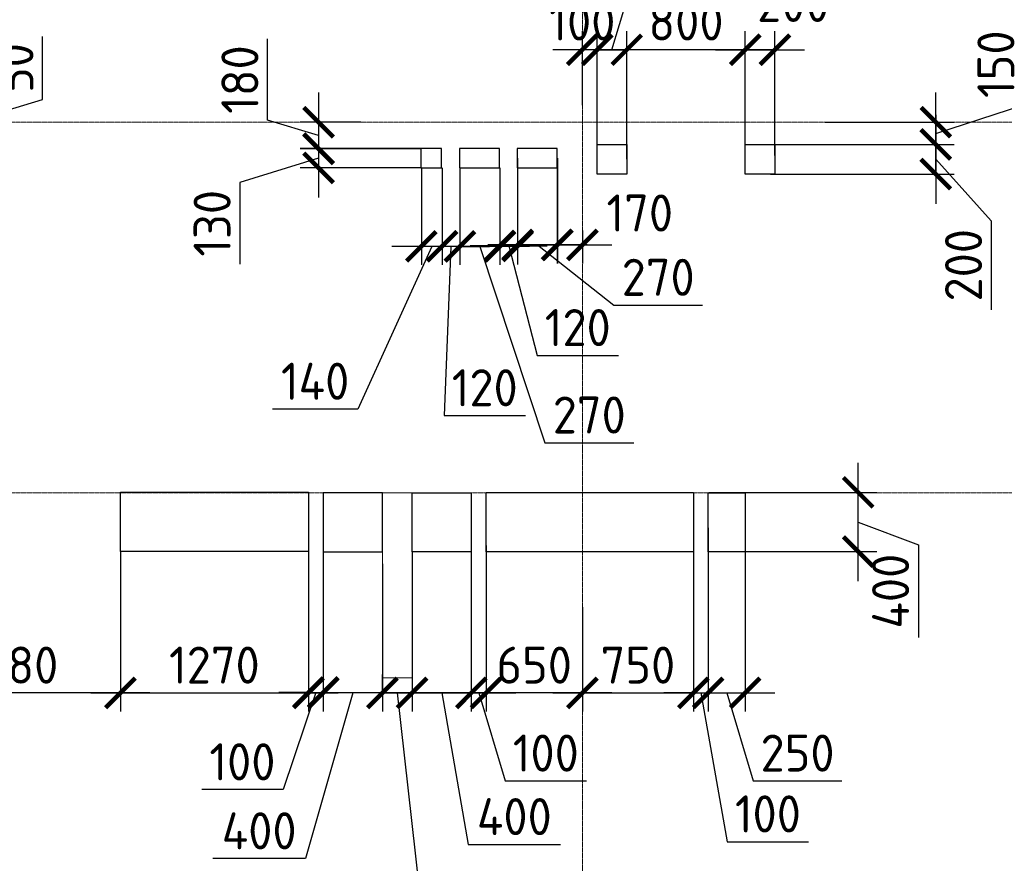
# Model space of a CAD drawing. Header units: millimetres. Extents: x -42044588 to 856694, y -806701 to 941911.
# Tile 122 of 256: x -186819 to -180170, y -279910 to -274217. Entities that reach past the tile are written whole.
import ezdxf

# ---------------------------------------------------------------- set-up
doc = ezdxf.new("R2010")
doc.units = ezdxf.units.MM
for name, pattern in [('______5', [1100, 800, -100, 100, -100]), ('DASHED', [7, 5, -2, 0]), ('осевая', [50.8, 31.75, -6.35, 6.35, -6.35])]:
    doc.linetypes.add(name, pattern=pattern)
doc.layers.add('Колонна_ бетон', color=7, linetype='Continuous', lineweight=50, true_color=0xb4b496)
for name, color, linetype, lineweight in [('Оси', 40, '______5', 18), ('Перекрытие ж_бетон', 1, 'Continuous', 30), ('РАЗМЕРЫ', 1, 'Continuous', 9)]:
    doc.layers.add(name, color=color, linetype=linetype, lineweight=lineweight)
doc.styles.add('GOST-2.304_Type-B', font='GOST_Common.ttf')
doc.dimstyles.new('СПДС', dxfattribs={"dimscale": 100, "dimtxt": 2.5, "dimasz": 2, "dimexe": 1.25, "dimexo": 0, "dimtad": 1, "dimdec": 0, "dimrnd": 5, "dimtxsty": 'GOST-2.304_Type-B', "dimblk": 'ARCHTICK', "dimcen": 2.5, "dimdle": 2, "dimclrd": 1, "dimclre": 1, "dimclrt": 1, "dimadec": 0, "dimazin": 2, "dimtfac": 0.75, "dimtdec": 0, "dimtmove": 1, "dimatfit": 3, "dimfxl": 0, "dimtolj": 1, "dimarcsym": 0})

# ---------------------------------------------------------------- blocks, each defined once
blk = doc.blocks.new('оси блок 2')
at = {"layer": 'Оси', "color": 16, "linetype": 'осевая', "lineweight": 0, "ltscale": 0.25, "transparency": 33554687}
for p, q in [((-72354.7, -322543), (-72354.7, -347914.1)), ((-89822.3, -335301.3), (-37238.5, -335301.3)), ((-89822.3, -337801.3), (-37238.5, -337801.3))]:
    blk.add_line(p, q, dxfattribs=at)
blk = doc.blocks.new('подложка стн 1-го этажа')
at = {"layer": 'Колонна_ бетон', "color": 252, "linetype": 'DASHED', "lineweight": 0, "ltscale": 0.5, "true_color": 0x939598, "transparency": 33554687}
for p, q in [((20043.8, 14611.8, -200), (20043.8, 14611.8, -200)), ((20043.8, 14611.8, -200), (20043.8, 13361.8, -200)), ((20243.8, 14611.8, -200), (20043.8, 14611.8, -200)), ((20243.8, 14611.8, -200), (20243.8, 14611.8, -200)), ((20243.8, 14611.8, -200), (20243.8, 13361.8, -200)), ((20043.8, 13361.8, -200), (20043.8, 13361.8, -200)), ((20043.8, 13361.8, -200), (20243.8, 13361.8, -200)), ((20243.8, 13361.8, -200), (20243.8, 13361.8, -200))]:
    blk.add_line(p, q, dxfattribs=at)
blk = doc.blocks.new('_ArchTick')
at = {"color": 0, "linetype": 'ByBlock', "const_width": 0.15}
blk.add_lwpolyline([(-0.5, -0.5), (0.5, 0.5)], dxfattribs=at)
blk = doc.blocks.new('*D3355')
at = {"layer": 'DEFPOINTS', "color": 0, "transparency": 16777216}
for p in [(-184769.7, -277889.1), (-184369.7, -277889.1), (-184769.7, -278760.2)]:
    blk.add_point(p, dxfattribs=at)
at = {"layer": 'РАЗМЕРЫ', "color": 1, "lineweight": -2, "transparency": 16777216}
for p, q in [((-184769.7, -277889.1), (-184769.7, -278885.2)), ((-184369.7, -277889.1), (-184369.7, -278885.2)), ((-184169.7, -278760.2), (-184969.7, -278760.2)), ((-184569.7, -278760.2), (-184889.9, -279878.5)), ((-184889.9, -279878.5), (-185514.9, -279878.5))]:
    blk.add_line(p, q, dxfattribs=at)
at = {"layer": 'РАЗМЕРЫ', "color": 1, "lineweight": -2, "transparency": 16777216, "xscale": 200, "yscale": 200, "zscale": 200, "rotation": 180}
blk.add_blockref('_ArchTick', (-184769.7, -278760.2), dxfattribs=at)
at = {"layer": 'РАЗМЕРЫ', "color": 1, "lineweight": -2, "transparency": 16777216, "xscale": 200, "yscale": 200, "zscale": 200}
blk.add_blockref('_ArchTick', (-184369.7, -278760.2), dxfattribs=at)
at = {"layer": 'РАЗМЕРЫ', "color": 1, "lineweight": 0, "transparency": 16777216, "insert": (-185202.4, -279691), "char_height": 250, "attachment_point": 5, "style": 'GOST-2.304_Type-B'}
blk.add_mtext('\\A1;400', dxfattribs=at)
blk = doc.blocks.new('*D3356')
at = {"layer": 'DEFPOINTS', "color": 0, "transparency": 16777216}
for p in [(-184169.7, -277809.1), (-183769.7, -277809.1), (-183769.7, -278760.2)]:
    blk.add_point(p, dxfattribs=at)
at = {"layer": 'РАЗМЕРЫ', "color": 1, "lineweight": -2, "transparency": 16777216}
for p, q in [((-184169.7, -277809.1), (-184169.7, -278885.2)), ((-183769.7, -277809.1), (-183769.7, -278885.2)), ((-184369.7, -278760.2), (-183569.7, -278760.2)), ((-183969.7, -278760.2), (-183791.6, -279782.6)), ((-183791.6, -279782.6), (-183166.6, -279782.6))]:
    blk.add_line(p, q, dxfattribs=at)
at = {"layer": 'РАЗМЕРЫ', "color": 1, "lineweight": -2, "transparency": 16777216, "xscale": 200, "yscale": 200, "zscale": 200, "rotation": 180}
blk.add_blockref('_ArchTick', (-184169.7, -278760.2), dxfattribs=at)
at = {"layer": 'РАЗМЕРЫ', "color": 1, "lineweight": -2, "transparency": 16777216, "xscale": 200, "yscale": 200, "zscale": 200}
blk.add_blockref('_ArchTick', (-183769.7, -278760.2), dxfattribs=at)
at = {"layer": 'РАЗМЕРЫ', "color": 1, "lineweight": 0, "transparency": 16777216, "insert": (-183479.1, -279595.1), "char_height": 250, "attachment_point": 5, "style": 'GOST-2.304_Type-B'}
blk.add_mtext('\\A1;400', dxfattribs=at)
blk = doc.blocks.new('*D3357')
at = {"layer": 'DEFPOINTS', "color": 0, "transparency": 16777216}
for p in [(-182166.3, -277407.1), (-181156.7, -277407.1), (-182166.3, -277807.1)]:
    blk.add_point(p, dxfattribs=at)
at = {"layer": 'РАЗМЕРЫ', "color": 1, "lineweight": -2, "transparency": 16777216}
for p, q in [((-181156.7, -278007.1), (-181156.7, -277207.1)), ((-182166.3, -277407.1), (-181031.7, -277407.1)), ((-181156.7, -277607.1), (-180750.5, -277761.4)), ((-182166.3, -277807.1), (-181031.7, -277807.1)), ((-180750.5, -277761.4), (-180750.5, -278386.4))]:
    blk.add_line(p, q, dxfattribs=at)
at = {"layer": 'РАЗМЕРЫ', "color": 1, "lineweight": -2, "transparency": 16777216, "xscale": 200, "yscale": 200, "zscale": 200}
for p, rotation in [((-181156.7, -277407.1), 90), ((-181156.7, -277807.1), 270)]:
    blk.add_blockref('_ArchTick', p, dxfattribs=dict(at, rotation=rotation))
at = {"layer": 'РАЗМЕРЫ', "color": 1, "lineweight": 0, "transparency": 16777216, "insert": (-180938, -278073.9), "char_height": 250, "attachment_point": 5, "rotation": 90, "style": 'GOST-2.304_Type-B'}
blk.add_mtext('\\A1;400', dxfattribs=at)
blk = doc.blocks.new('*D3358')
at = {"layer": 'DEFPOINTS', "color": 0, "transparency": 16777216}
for p in [(-181919.7, -277574.9), (-182169.7, -277647.1), (-181919.7, -278760.2)]:
    blk.add_point(p, dxfattribs=at)
at = {"layer": 'РАЗМЕРЫ', "color": 1, "lineweight": -2, "transparency": 16777216}
for p, q in [((-181919.7, -277574.9), (-181919.7, -278885.2)), ((-182169.7, -277647.1), (-182169.7, -278885.2)), ((-182369.7, -278760.2), (-181719.7, -278760.2)), ((-182044.7, -278760.2), (-181866.6, -279353.9)), ((-181866.6, -279353.9), (-181266.6, -279353.9))]:
    blk.add_line(p, q, dxfattribs=at)
at = {"layer": 'РАЗМЕРЫ', "color": 1, "lineweight": -2, "transparency": 16777216, "xscale": 200, "yscale": 200, "zscale": 200, "rotation": 180}
blk.add_blockref('_ArchTick', (-182169.7, -278760.2), dxfattribs=at)
at = {"layer": 'РАЗМЕРЫ', "color": 1, "lineweight": -2, "transparency": 16777216, "xscale": 200, "yscale": 200, "zscale": 200}
blk.add_blockref('_ArchTick', (-181919.7, -278760.2), dxfattribs=at)
at = {"layer": 'РАЗМЕРЫ', "color": 1, "lineweight": 0, "transparency": 16777216, "insert": (-181566.6, -279166.4), "char_height": 250, "attachment_point": 5, "style": 'GOST-2.304_Type-B'}
blk.add_mtext('\\A1;250', dxfattribs=at)
blk = doc.blocks.new('*D3359')
at = {"layer": 'DEFPOINTS', "color": 0, "transparency": 16777216}
for p in [(-181719.7, -274419.8), (-181919.7, -275133.6), (-181719.7, -275133.6)]:
    blk.add_point(p, dxfattribs=at)
at = {"layer": 'РАЗМЕРЫ', "color": 1, "lineweight": -2, "transparency": 16777216}
for p, q in [((-181919.7, -275133.6), (-181919.7, -274294.8)), ((-181719.7, -275133.6), (-181719.7, -274294.8)), ((-182119.7, -274419.8), (-181519.7, -274419.8))]:
    blk.add_line(p, q, dxfattribs=at)
at = {"layer": 'РАЗМЕРЫ', "color": 1, "lineweight": -2, "transparency": 16777216, "xscale": 200, "yscale": 200, "zscale": 200, "rotation": 180}
blk.add_blockref('_ArchTick', (-181919.7, -274419.8), dxfattribs=at)
at = {"layer": 'РАЗМЕРЫ', "color": 1, "lineweight": -2, "transparency": 16777216, "xscale": 200, "yscale": 200, "zscale": 200}
blk.add_blockref('_ArchTick', (-181719.7, -274419.8), dxfattribs=at)
at = {"layer": 'РАЗМЕРЫ', "color": 1, "lineweight": 0, "transparency": 16777216, "insert": (-181594.7, -274107.3), "char_height": 250, "attachment_point": 5, "style": 'GOST-2.304_Type-B'}
blk.add_mtext('\\A1;200', dxfattribs=at)
blk = doc.blocks.new('*D3360')
at = {"layer": 'DEFPOINTS', "color": 0, "transparency": 16777216}
for p in [(-182919.7, -274419.8), (-182919.7, -275159.1), (-182719.7, -275159.1)]:
    blk.add_point(p, dxfattribs=at)
at = {"layer": 'РАЗМЕРЫ', "color": 1, "lineweight": -2, "transparency": 16777216}
for p, q in [((-182819.7, -274419.8), (-182716.6, -274076)), ((-182716.6, -274076), (-182116.6, -274076)), ((-182919.7, -275159.1), (-182919.7, -274294.8)), ((-182719.7, -275159.1), (-182719.7, -274294.8)), ((-182519.7, -274419.8), (-183119.7, -274419.8))]:
    blk.add_line(p, q, dxfattribs=at)
at = {"layer": 'РАЗМЕРЫ', "color": 1, "lineweight": -2, "transparency": 16777216, "xscale": 200, "yscale": 200, "zscale": 200, "rotation": 180}
blk.add_blockref('_ArchTick', (-182919.7, -274419.8), dxfattribs=at)
at = {"layer": 'РАЗМЕРЫ', "color": 1, "lineweight": -2, "transparency": 16777216, "xscale": 200, "yscale": 200, "zscale": 200}
blk.add_blockref('_ArchTick', (-182719.7, -274419.8), dxfattribs=at)
at = {"layer": 'РАЗМЕРЫ', "color": 1, "lineweight": 0, "transparency": 16777216, "insert": (-182416.6, -273888.5), "char_height": 250, "attachment_point": 5, "style": 'GOST-2.304_Type-B'}
blk.add_mtext('\\A1;200', dxfattribs=at)
blk = doc.blocks.new('*D3361')
at = {"layer": 'DEFPOINTS', "color": 0, "transparency": 16777216}
for p in [(-183019.7, -274419.8), (-183019.7, -274794.5), (-182919.7, -274794.5)]:
    blk.add_point(p, dxfattribs=at)
at = {"layer": 'РАЗМЕРЫ', "color": 1, "lineweight": -2, "transparency": 16777216}
for p, q in [((-183019.7, -274794.5), (-183019.7, -274294.8)), ((-182919.7, -274794.5), (-182919.7, -274294.8)), ((-183019.7, -274419.8), (-183219.7, -274419.8)), ((-182919.7, -274419.8), (-183019.7, -274419.8)), ((-182919.7, -274419.8), (-182719.7, -274419.8))]:
    blk.add_line(p, q, dxfattribs=at)
at = {"layer": 'РАЗМЕРЫ', "color": 1, "lineweight": -2, "transparency": 16777216, "xscale": 200, "yscale": 200, "zscale": 200}
blk.add_blockref('_ArchTick', (-183019.7, -274419.8), dxfattribs=at)
at = {"layer": 'РАЗМЕРЫ', "color": 1, "lineweight": -2, "transparency": 16777216, "xscale": 200, "yscale": 200, "zscale": 200, "rotation": 180}
blk.add_blockref('_ArchTick', (-182919.7, -274419.8), dxfattribs=at)
at = {"layer": 'РАЗМЕРЫ', "color": 1, "lineweight": 0, "transparency": 16777216, "insert": (-183019.7, -274232.3), "char_height": 250, "attachment_point": 5, "style": 'GOST-2.304_Type-B'}
blk.add_mtext('\\A1;100', dxfattribs=at)
blk = doc.blocks.new('*D3362')
at = {"layer": 'DEFPOINTS', "color": 0, "transparency": 16777216}
for p in [(-182719.7, -274419.8), (-182719.7, -274762.2), (-181919.7, -274762.2)]:
    blk.add_point(p, dxfattribs=at)
at = {"layer": 'РАЗМЕРЫ', "color": 1, "lineweight": -2, "transparency": 16777216}
for p, q in [((-182719.7, -274762.2), (-182719.7, -274294.8)), ((-181919.7, -274762.2), (-181919.7, -274294.8)), ((-181719.7, -274419.8), (-182919.7, -274419.8))]:
    blk.add_line(p, q, dxfattribs=at)
at = {"layer": 'РАЗМЕРЫ', "color": 1, "lineweight": -2, "transparency": 16777216, "xscale": 200, "yscale": 200, "zscale": 200, "rotation": 180}
blk.add_blockref('_ArchTick', (-182719.7, -274419.8), dxfattribs=at)
at = {"layer": 'РАЗМЕРЫ', "color": 1, "lineweight": -2, "transparency": 16777216, "xscale": 200, "yscale": 200, "zscale": 200}
blk.add_blockref('_ArchTick', (-181919.7, -274419.8), dxfattribs=at)
at = {"layer": 'РАЗМЕРЫ', "color": 1, "lineweight": 0, "transparency": 16777216, "insert": (-182319.7, -274232.3), "char_height": 250, "attachment_point": 5, "style": 'GOST-2.304_Type-B'}
blk.add_mtext('\\A1;800', dxfattribs=at)
blk = doc.blocks.new('*D3363')
at = {"layer": 'DEFPOINTS', "color": 0, "transparency": 16777216}
for p in [(-181380.8, -274909.1), (-180632.9, -274909.1), (-181748.2, -275059.1)]:
    blk.add_point(p, dxfattribs=at)
at = {"layer": 'РАЗМЕРЫ', "color": 1, "lineweight": -2, "transparency": 16777216}
for p, q in [((-180039.2, -274792.5), (-180039.2, -274242.5)), ((-180632.9, -275259.1), (-180632.9, -274709.1)), ((-180632.9, -274984.1), (-180039.2, -274792.5)), ((-181380.8, -274909.1), (-180507.9, -274909.1)), ((-181748.2, -275059.1), (-180507.9, -275059.1))]:
    blk.add_line(p, q, dxfattribs=at)
at = {"layer": 'РАЗМЕРЫ', "color": 1, "lineweight": -2, "transparency": 16777216, "xscale": 200, "yscale": 200, "zscale": 200}
for p, rotation in [((-180632.9, -274909.1), 90), ((-180632.9, -275059.1), 270)]:
    blk.add_blockref('_ArchTick', p, dxfattribs=dict(at, rotation=rotation))
at = {"layer": 'РАЗМЕРЫ', "color": 1, "lineweight": 0, "transparency": 16777216, "insert": (-180226.7, -274517.5), "char_height": 250, "attachment_point": 5, "rotation": 90, "style": 'GOST-2.304_Type-B'}
blk.add_mtext('\\A1;150', dxfattribs=at)
blk = doc.blocks.new('*D3364')
at = {"layer": 'DEFPOINTS', "color": 0, "transparency": 16777216}
for p in [(-181748.2, -275059.1), (-181748.2, -275259.1), (-180632.9, -275259.1)]:
    blk.add_point(p, dxfattribs=at)
at = {"layer": 'РАЗМЕРЫ', "color": 1, "lineweight": -2, "transparency": 16777216}
for p, q in [((-180632.9, -274859.1), (-180632.9, -275459.1)), ((-181748.2, -275059.1), (-180507.9, -275059.1)), ((-180632.9, -275159.1), (-180257.9, -275574.1)), ((-181748.2, -275259.1), (-180507.9, -275259.1)), ((-180257.9, -275574.1), (-180257.9, -276174.1))]:
    blk.add_line(p, q, dxfattribs=at)
at = {"layer": 'РАЗМЕРЫ', "color": 1, "lineweight": -2, "transparency": 16777216, "xscale": 200, "yscale": 200, "zscale": 200}
for p, rotation in [((-180632.9, -275059.1), 90), ((-180632.9, -275259.1), 270)]:
    blk.add_blockref('_ArchTick', p, dxfattribs=dict(at, rotation=rotation))
at = {"layer": 'РАЗМЕРЫ', "color": 1, "lineweight": 0, "transparency": 16777216, "insert": (-180445.4, -275874.1), "char_height": 250, "attachment_point": 5, "rotation": 90, "style": 'GOST-2.304_Type-B'}
blk.add_mtext('\\A1;200', dxfattribs=at)
blk = doc.blocks.new('*D3394')
at = {"layer": 'DEFPOINTS', "color": 0, "transparency": 16777216}
for p in [(-183669.5, -278152.3), (-183019.7, -278182), (-183669.5, -278760.2)]:
    blk.add_point(p, dxfattribs=at)
at = {"layer": 'РАЗМЕРЫ', "color": 1, "lineweight": -2, "transparency": 16777216}
for p, q in [((-183669.5, -278152.3), (-183669.5, -278885.2)), ((-183019.7, -278182), (-183019.7, -278885.2)), ((-182819.7, -278760.2), (-183869.5, -278760.2))]:
    blk.add_line(p, q, dxfattribs=at)
at = {"layer": 'РАЗМЕРЫ', "color": 1, "lineweight": -2, "transparency": 16777216, "xscale": 200, "yscale": 200, "zscale": 200, "rotation": 180}
blk.add_blockref('_ArchTick', (-183669.5, -278760.2), dxfattribs=at)
at = {"layer": 'РАЗМЕРЫ', "color": 1, "lineweight": -2, "transparency": 16777216, "xscale": 200, "yscale": 200, "zscale": 200}
blk.add_blockref('_ArchTick', (-183019.7, -278760.2), dxfattribs=at)
at = {"layer": 'РАЗМЕРЫ', "color": 1, "lineweight": 0, "transparency": 16777216, "insert": (-183344.6, -278572.7), "char_height": 250, "attachment_point": 5, "style": 'GOST-2.304_Type-B'}
blk.add_mtext('\\A1;650', dxfattribs=at)
blk = doc.blocks.new('*D3514')
at = {"layer": 'DEFPOINTS', "color": 0, "transparency": 16777216}
for p in [(-186139.6, -277803.1), (-187619.7, -278760.2), (-187619.7, -278769.8)]:
    blk.add_point(p, dxfattribs=at)
at = {"layer": 'РАЗМЕРЫ', "color": 1, "lineweight": -2, "transparency": 16777216}
for p, q in [((-186139.6, -277803.1), (-186139.6, -278885.2)), ((-187619.7, -278769.8), (-187619.7, -278635.2)), ((-185939.6, -278760.2), (-187819.7, -278760.2))]:
    blk.add_line(p, q, dxfattribs=at)
at = {"layer": 'РАЗМЕРЫ', "color": 1, "lineweight": -2, "transparency": 16777216, "xscale": 200, "yscale": 200, "zscale": 200, "rotation": 180}
blk.add_blockref('_ArchTick', (-187619.7, -278760.2), dxfattribs=at)
at = {"layer": 'РАЗМЕРЫ', "color": 1, "lineweight": -2, "transparency": 16777216, "xscale": 200, "yscale": 200, "zscale": 200}
blk.add_blockref('_ArchTick', (-186139.6, -278760.2), dxfattribs=at)
at = {"layer": 'РАЗМЕРЫ', "color": 1, "lineweight": 0, "transparency": 16777216, "insert": (-186879.7, -278572.7), "char_height": 250, "attachment_point": 5, "style": 'GOST-2.304_Type-B'}
blk.add_mtext('\\A1;1480', dxfattribs=at)
blk = doc.blocks.new('*D3395')
at = {"layer": 'DEFPOINTS', "color": 0, "transparency": 16777216}
for p in [(-183769.7, -277809.1), (-183669.5, -277765.5), (-183669.5, -278760.2)]:
    blk.add_point(p, dxfattribs=at)
at = {"layer": 'РАЗМЕРЫ', "color": 1, "lineweight": -2, "transparency": 16777216}
for p, q in [((-183769.7, -277809.1), (-183769.7, -278885.2)), ((-183669.5, -277765.5), (-183669.5, -278885.2)), ((-183769.7, -278760.2), (-183969.7, -278760.2)), ((-183769.7, -278760.2), (-183669.5, -278760.2)), ((-183769.7, -278760.2), (-183669.5, -278760.2)), ((-183719.6, -278760.2), (-183541.5, -279353.9)), ((-183669.5, -278760.2), (-183469.5, -278760.2)), ((-183541.5, -279353.9), (-182991.5, -279353.9))]:
    blk.add_line(p, q, dxfattribs=at)
at = {"layer": 'РАЗМЕРЫ', "color": 1, "lineweight": -2, "transparency": 16777216, "xscale": 200, "yscale": 200, "zscale": 200}
blk.add_blockref('_ArchTick', (-183769.7, -278760.2), dxfattribs=at)
at = {"layer": 'РАЗМЕРЫ', "color": 1, "lineweight": -2, "transparency": 16777216, "xscale": 200, "yscale": 200, "zscale": 200, "rotation": 180}
blk.add_blockref('_ArchTick', (-183669.5, -278760.2), dxfattribs=at)
at = {"layer": 'РАЗМЕРЫ', "color": 1, "lineweight": 0, "transparency": 16777216, "insert": (-183266.5, -279166.4), "char_height": 250, "attachment_point": 5, "style": 'GOST-2.304_Type-B'}
blk.add_mtext('\\A1;100', dxfattribs=at)
blk = doc.blocks.new('*D3474')
at = {"layer": 'DEFPOINTS', "color": 0, "transparency": 16777216}
for p in [(-187795.3, -274909.1), (-187258.1, -274909.1), (-187795.3, -274959.6)]:
    blk.add_point(p, dxfattribs=at)
at = {"layer": 'РАЗМЕРЫ', "color": 1, "lineweight": -2, "transparency": 16777216}
for p, q in [((-186664.4, -274756.2), (-186664.4, -274331.2)), ((-187258.1, -274909.1), (-187258.1, -274709.1)), ((-187258.1, -274934.4), (-186664.4, -274756.2)), ((-187795.3, -274909.1), (-187133.1, -274909.1)), ((-187258.1, -274959.6), (-187258.1, -274909.1)), ((-187258.1, -274959.6), (-187258.1, -274909.1)), ((-187795.3, -274959.6), (-187133.1, -274959.6)), ((-187258.1, -274959.6), (-187258.1, -275159.6))]:
    blk.add_line(p, q, dxfattribs=at)
at = {"layer": 'РАЗМЕРЫ', "color": 1, "lineweight": -2, "transparency": 16777216, "xscale": 200, "yscale": 200, "zscale": 200}
for p, rotation in [((-187258.1, -274909.1), 270), ((-187258.1, -274959.6), 90)]:
    blk.add_blockref('_ArchTick', p, dxfattribs=dict(at, rotation=rotation))
at = {"layer": 'РАЗМЕРЫ', "color": 1, "lineweight": 0, "transparency": 16777216, "insert": (-186851.9, -274543.7), "char_height": 250, "attachment_point": 5, "rotation": 90, "style": 'GOST-2.304_Type-B'}
blk.add_mtext('\\A1;50', dxfattribs=at)
blk = doc.blocks.new('*D3551')
at = {"layer": 'DEFPOINTS', "color": 0, "transparency": 16777216}
for p in [(-184515, -274909.1), (-184801.1, -275089), (-184110, -275089)]:
    blk.add_point(p, dxfattribs=at)
at = {"layer": 'РАЗМЕРЫ', "color": 1, "lineweight": -2, "transparency": 16777216}
for p, q in [((-185144.9, -274896), (-185144.9, -274346)), ((-184801.1, -274709.1), (-184801.1, -275289)), ((-184801.1, -274999.1), (-185144.9, -274896)), ((-184515, -274909.1), (-184926.1, -274909.1)), ((-184110, -275089), (-184926.1, -275089))]:
    blk.add_line(p, q, dxfattribs=at)
at = {"layer": 'РАЗМЕРЫ', "color": 1, "lineweight": -2, "transparency": 16777216, "xscale": 200, "yscale": 200, "zscale": 200}
for p, rotation in [((-184801.1, -274909.1), 90), ((-184801.1, -275089), 270)]:
    blk.add_blockref('_ArchTick', p, dxfattribs=dict(at, rotation=rotation))
at = {"layer": 'РАЗМЕРЫ', "color": 1, "lineweight": 0, "transparency": 16777216, "insert": (-185332.4, -274621), "char_height": 250, "attachment_point": 5, "rotation": 90, "style": 'GOST-2.304_Type-B'}
blk.add_mtext('\\A1;180', dxfattribs=at)
blk = doc.blocks.new('*D3505')
at = {"layer": 'DEFPOINTS', "color": 0, "transparency": 16777216}
for p in [(-184110, -275087), (-184801.1, -275217), (-184110, -275217)]:
    blk.add_point(p, dxfattribs=at)
at = {"layer": 'РАЗМЕРЫ', "color": 1, "lineweight": -2, "transparency": 16777216}
for p, q in [((-184801.1, -274887), (-184801.1, -275417)), ((-184801.1, -275152), (-185332.4, -275316.1)), ((-184110, -275087), (-184926.1, -275087)), ((-184110, -275217), (-184926.1, -275217)), ((-185332.4, -275316.1), (-185332.4, -275866.1))]:
    blk.add_line(p, q, dxfattribs=at)
at = {"layer": 'РАЗМЕРЫ', "color": 1, "lineweight": -2, "transparency": 16777216, "xscale": 200, "yscale": 200, "zscale": 200}
for p, rotation in [((-184801.1, -275087), 90), ((-184801.1, -275217), 270)]:
    blk.add_blockref('_ArchTick', p, dxfattribs=dict(at, rotation=rotation))
at = {"layer": 'РАЗМЕРЫ', "color": 1, "lineweight": 0, "transparency": 16777216, "insert": (-185519.9, -275591.1), "char_height": 250, "attachment_point": 5, "rotation": 90, "style": 'GOST-2.304_Type-B'}
blk.add_mtext('\\A1;130', dxfattribs=at)
blk = doc.blocks.new('*D3411')
at = {"layer": 'DEFPOINTS', "color": 0, "transparency": 16777216}
for p in [(-182269.5, -277609.1), (-182169.7, -277809.1), (-182169.7, -278760.2)]:
    blk.add_point(p, dxfattribs=at)
at = {"layer": 'РАЗМЕРЫ', "color": 1, "lineweight": -2, "transparency": 16777216}
for p, q in [((-182269.5, -277609.1), (-182269.5, -278885.2)), ((-182169.7, -277809.1), (-182169.7, -278885.2)), ((-182269.5, -278760.2), (-182469.5, -278760.2)), ((-182269.5, -278760.2), (-182169.7, -278760.2)), ((-182269.5, -278760.2), (-182169.7, -278760.2)), ((-182219.6, -278760.2), (-182041.5, -279764.4)), ((-182169.7, -278760.2), (-181969.7, -278760.2)), ((-182041.5, -279764.4), (-181491.5, -279764.4))]:
    blk.add_line(p, q, dxfattribs=at)
at = {"layer": 'РАЗМЕРЫ', "color": 1, "lineweight": -2, "transparency": 16777216, "xscale": 200, "yscale": 200, "zscale": 200}
blk.add_blockref('_ArchTick', (-182269.5, -278760.2), dxfattribs=at)
at = {"layer": 'РАЗМЕРЫ', "color": 1, "lineweight": -2, "transparency": 16777216, "xscale": 200, "yscale": 200, "zscale": 200, "rotation": 180}
blk.add_blockref('_ArchTick', (-182169.7, -278760.2), dxfattribs=at)
at = {"layer": 'РАЗМЕРЫ', "color": 1, "lineweight": 0, "transparency": 16777216, "insert": (-181766.5, -279576.9), "char_height": 250, "attachment_point": 5, "style": 'GOST-2.304_Type-B'}
blk.add_mtext('\\A1;100', dxfattribs=at)
blk = doc.blocks.new('*D3412')
at = {"layer": 'DEFPOINTS', "color": 0, "transparency": 16777216}
for p in [(-186139.6, -277803.1), (-184869.6, -277775), (-184869.6, -278760.2)]:
    blk.add_point(p, dxfattribs=at)
at = {"layer": 'РАЗМЕРЫ', "color": 1, "lineweight": -2, "transparency": 16777216}
for p, q in [((-186139.6, -277803.1), (-186139.6, -278885.2)), ((-184869.6, -277775), (-184869.6, -278885.2)), ((-186339.6, -278760.2), (-184669.6, -278760.2))]:
    blk.add_line(p, q, dxfattribs=at)
at = {"layer": 'РАЗМЕРЫ', "color": 1, "lineweight": -2, "transparency": 16777216, "xscale": 200, "yscale": 200, "zscale": 200, "rotation": 180}
blk.add_blockref('_ArchTick', (-186139.6, -278760.2), dxfattribs=at)
at = {"layer": 'РАЗМЕРЫ', "color": 1, "lineweight": -2, "transparency": 16777216, "xscale": 200, "yscale": 200, "zscale": 200}
blk.add_blockref('_ArchTick', (-184869.6, -278760.2), dxfattribs=at)
at = {"layer": 'РАЗМЕРЫ', "color": 1, "lineweight": 0, "transparency": 16777216, "insert": (-185504.6, -278572.7), "char_height": 250, "attachment_point": 5, "style": 'GOST-2.304_Type-B'}
blk.add_mtext('\\A1;1270', dxfattribs=at)
blk = doc.blocks.new('*D3413')
at = {"layer": 'DEFPOINTS', "color": 0, "transparency": 16777216}
for p in [(-184869.6, -277775), (-184769.8, -277773, 360), (-184769.8, -278757)]:
    blk.add_point(p, dxfattribs=at)
at = {"layer": 'РАЗМЕРЫ', "color": 1, "lineweight": -2, "transparency": 16777216}
for p, q in [((-184869.6, -277775), (-184869.6, -278882)), ((-184769.8, -277773), (-184769.8, -278882)), ((-184869.6, -278757), (-185069.6, -278757)), ((-184819.7, -278757), (-185040.4, -279412.9)), ((-184869.6, -278757), (-184769.8, -278757)), ((-184869.6, -278757), (-184769.8, -278757)), ((-184769.8, -278757), (-184569.8, -278757)), ((-185040.4, -279412.9), (-185590.4, -279412.9))]:
    blk.add_line(p, q, dxfattribs=at)
at = {"layer": 'РАЗМЕРЫ', "color": 1, "lineweight": -2, "transparency": 16777216, "xscale": 200, "yscale": 200, "zscale": 200}
blk.add_blockref('_ArchTick', (-184869.6, -278757), dxfattribs=at)
at = {"layer": 'РАЗМЕРЫ', "color": 1, "lineweight": -2, "transparency": 16777216, "xscale": 200, "yscale": 200, "zscale": 200, "rotation": 180}
blk.add_blockref('_ArchTick', (-184769.8, -278757), dxfattribs=at)
at = {"layer": 'РАЗМЕРЫ', "color": 1, "lineweight": 0, "transparency": 16777216, "insert": (-185315.4, -279225.4), "char_height": 250, "attachment_point": 5, "style": 'GOST-2.304_Type-B'}
blk.add_mtext('\\A1;100', dxfattribs=at)
blk = doc.blocks.new('*D3414')
at = {"layer": 'DEFPOINTS', "color": 0, "transparency": 16777216}
for p in [(-184169.7, -277809.1), (-184369.7, -278760.2), (-184369.7, -278760.2)]:
    blk.add_point(p, dxfattribs=at)
at = {"layer": 'РАЗМЕРЫ', "color": 1, "lineweight": -2, "transparency": 16777216}
for p, q in [((-184169.7, -277809.1), (-184169.7, -278885.2)), ((-184369.7, -278760.2), (-184369.7, -278635.2)), ((-183969.7, -278760.2), (-184569.7, -278760.2)), ((-184269.7, -278760.2), (-184091.6, -280344.8)), ((-184091.6, -280344.8), (-183491.6, -280344.8))]:
    blk.add_line(p, q, dxfattribs=at)
at = {"layer": 'РАЗМЕРЫ', "color": 1, "lineweight": -2, "transparency": 16777216, "xscale": 200, "yscale": 200, "zscale": 200, "rotation": 180}
blk.add_blockref('_ArchTick', (-184369.7, -278760.2), dxfattribs=at)
at = {"layer": 'РАЗМЕРЫ', "color": 1, "lineweight": -2, "transparency": 16777216, "xscale": 200, "yscale": 200, "zscale": 200}
blk.add_blockref('_ArchTick', (-184169.7, -278760.2), dxfattribs=at)
at = {"layer": 'РАЗМЕРЫ', "color": 1, "lineweight": 0, "transparency": 16777216, "insert": (-183791.6, -280157.3), "char_height": 250, "attachment_point": 5, "style": 'GOST-2.304_Type-B'}
blk.add_mtext('\\A1;200', dxfattribs=at)
blk = doc.blocks.new('*D3415')
at = {"layer": 'DEFPOINTS', "color": 0, "transparency": 16777216}
for p in [(-182269.5, -278117), (-183019.7, -278182), (-182269.5, -278760.2)]:
    blk.add_point(p, dxfattribs=at)
at = {"layer": 'РАЗМЕРЫ', "color": 1, "lineweight": -2, "transparency": 16777216}
for p, q in [((-182269.5, -278117), (-182269.5, -278885.2)), ((-183019.7, -278182), (-183019.7, -278885.2)), ((-183219.7, -278760.2), (-182069.5, -278760.2))]:
    blk.add_line(p, q, dxfattribs=at)
at = {"layer": 'РАЗМЕРЫ', "color": 1, "lineweight": -2, "transparency": 16777216, "xscale": 200, "yscale": 200, "zscale": 200, "rotation": 180}
blk.add_blockref('_ArchTick', (-183019.7, -278760.2), dxfattribs=at)
at = {"layer": 'РАЗМЕРЫ', "color": 1, "lineweight": -2, "transparency": 16777216, "xscale": 200, "yscale": 200, "zscale": 200}
blk.add_blockref('_ArchTick', (-182269.5, -278760.2), dxfattribs=at)
at = {"layer": 'РАЗМЕРЫ', "color": 1, "lineweight": 0, "transparency": 16777216, "insert": (-182644.6, -278572.7), "char_height": 250, "attachment_point": 5, "style": 'GOST-2.304_Type-B'}
blk.add_mtext('\\A1;750', dxfattribs=at)
blk = doc.blocks.new('блочина')
at = {"layer": 'Перекрытие ж_бетон', "color": 4, "ltscale": 100}
for points in [[(117262.8, 57929.6), (117062.8, 57929.6), (117062.8, 58129.6), (117262.8, 58129.6)], [(118262.8, 57929.6), (118062.8, 57929.6), (118062.8, 58129.6), (118262.8, 58129.6)]]:
    blk.add_lwpolyline(points, close=True, dxfattribs=at)
at = {"layer": 'Перекрытие ж_бетон', "color": 4}
for points in [[(116012.5, 58101.7), (115872.5, 58101.7), (115872.5, 57971.7), (116012.5, 57971.7)], [(116402.5, 58101.7), (116132.5, 58101.7), (116132.5, 57971.7), (116402.5, 57971.7)], [(116792.5, 58101.7), (116522.5, 58101.7), (116522.5, 57971.7), (116792.5, 57971.7)], [(113842.9, 55382.9), (113842.9, 55782.9), (115112.9, 55782.9), (115112.9, 55382.9)], [(116212.8, 55779.6), (116212.8, 55379.6), (115812.8, 55379.6), (115812.8, 55779.6)], [(116313, 55381.6), (116313, 55781.6), (117713, 55781.6), (117713, 55381.6)], [(118062.8, 55379.6), (117812.8, 55379.6), (117812.8, 55779.6), (118062.8, 55779.6)]]:
    blk.add_lwpolyline(points, close=True, dxfattribs=at)
at = {"layer": 'Перекрытие ж_бетон', "color": 4, "elevation": 360}
blk.add_lwpolyline([(115212.7, 55779.6), (115212.7, 55379.6), (115612.7, 55379.6), (115612.7, 55779.6)], close=True, dxfattribs=at)
blk = doc.blocks.new('*D7476')
at = {"layer": 'DEFPOINTS', "color": 0, "transparency": 16777216}
for p in [(-183456.9, -275152.1), (-183186.9, -275152.1), (-183456.9, -275736.8)]:
    blk.add_point(p, dxfattribs=at)
at = {"layer": 'РАЗМЕРЫ', "color": 1, "lineweight": -2, "transparency": 16777216}
for p, q in [((-183456.9, -275152.1), (-183456.9, -275861.8)), ((-183186.9, -275152.1), (-183186.9, -275861.8)), ((-182986.9, -275736.8), (-183656.9, -275736.8)), ((-183321.9, -275736.8), (-182807.6, -276143.1)), ((-182807.6, -276143.1), (-182207.6, -276143.1))]:
    blk.add_line(p, q, dxfattribs=at)
at = {"layer": 'РАЗМЕРЫ', "color": 1, "lineweight": -2, "transparency": 16777216, "xscale": 200, "yscale": 200, "zscale": 200, "rotation": 180}
blk.add_blockref('_ArchTick', (-183456.9, -275736.8), dxfattribs=at)
at = {"layer": 'РАЗМЕРЫ', "color": 1, "lineweight": -2, "transparency": 16777216, "xscale": 200, "yscale": 200, "zscale": 200}
blk.add_blockref('_ArchTick', (-183186.9, -275736.8), dxfattribs=at)
at = {"layer": 'РАЗМЕРЫ', "color": 1, "lineweight": 0, "transparency": 16777216, "insert": (-182507.6, -275955.6), "char_height": 250, "attachment_point": 5, "style": 'GOST-2.304_Type-B'}
blk.add_mtext('\\A1;270', dxfattribs=at)
blk = doc.blocks.new('*D7477')
at = {"layer": 'DEFPOINTS', "color": 0, "transparency": 16777216}
for p in [(-183576.9, -275217.1), (-183456.9, -275289.7), (-183576.9, -275743.8)]:
    blk.add_point(p, dxfattribs=at)
at = {"layer": 'РАЗМЕРЫ', "color": 1, "lineweight": -2, "transparency": 16777216}
for p, q in [((-183576.9, -275217.1), (-183576.9, -275868.8)), ((-183456.9, -275289.7), (-183456.9, -275868.8)), ((-183576.9, -275743.8), (-183776.9, -275743.8)), ((-183456.9, -275743.8), (-183576.9, -275743.8)), ((-183456.9, -275743.8), (-183576.9, -275743.8)), ((-183516.9, -275743.8), (-183325.5, -276482.4)), ((-183456.9, -275743.8), (-183256.9, -275743.8)), ((-183325.5, -276482.4), (-182775.5, -276482.4))]:
    blk.add_line(p, q, dxfattribs=at)
at = {"layer": 'РАЗМЕРЫ', "color": 1, "lineweight": -2, "transparency": 16777216, "xscale": 200, "yscale": 200, "zscale": 200}
blk.add_blockref('_ArchTick', (-183576.9, -275743.8), dxfattribs=at)
at = {"layer": 'РАЗМЕРЫ', "color": 1, "lineweight": -2, "transparency": 16777216, "xscale": 200, "yscale": 200, "zscale": 200, "rotation": 180}
blk.add_blockref('_ArchTick', (-183456.9, -275743.8), dxfattribs=at)
at = {"layer": 'РАЗМЕРЫ', "color": 1, "lineweight": 0, "transparency": 16777216, "insert": (-183050.5, -276294.9), "char_height": 250, "attachment_point": 5, "style": 'GOST-2.304_Type-B'}
blk.add_mtext('\\A1;120', dxfattribs=at)
blk = doc.blocks.new('*D7478')
at = {"layer": 'DEFPOINTS', "color": 0, "transparency": 16777216}
for p in [(-183846.9, -275217.1), (-183576.9, -275350.3), (-183846.9, -275746.8)]:
    blk.add_point(p, dxfattribs=at)
at = {"layer": 'РАЗМЕРЫ', "color": 1, "lineweight": -2, "transparency": 16777216}
for p, q in [((-183846.9, -275217.1), (-183846.9, -275871.8)), ((-183576.9, -275350.3), (-183576.9, -275871.8)), ((-183376.9, -275746.8), (-184046.9, -275746.8)), ((-183711.9, -275746.8), (-183272.9, -277072.4)), ((-183272.9, -277072.4), (-182672.9, -277072.4))]:
    blk.add_line(p, q, dxfattribs=at)
at = {"layer": 'РАЗМЕРЫ', "color": 1, "lineweight": -2, "transparency": 16777216, "xscale": 200, "yscale": 200, "zscale": 200, "rotation": 180}
blk.add_blockref('_ArchTick', (-183846.9, -275746.8), dxfattribs=at)
at = {"layer": 'РАЗМЕРЫ', "color": 1, "lineweight": -2, "transparency": 16777216, "xscale": 200, "yscale": 200, "zscale": 200}
blk.add_blockref('_ArchTick', (-183576.9, -275746.8), dxfattribs=at)
at = {"layer": 'РАЗМЕРЫ', "color": 1, "lineweight": 0, "transparency": 16777216, "insert": (-182972.9, -276884.9), "char_height": 250, "attachment_point": 5, "style": 'GOST-2.304_Type-B'}
blk.add_mtext('\\A1;270', dxfattribs=at)
blk = doc.blocks.new('*D7479')
at = {"layer": 'DEFPOINTS', "color": 0, "transparency": 16777216}
for p in [(-183966.9, -275217.1), (-183846.9, -275338.2), (-183966.9, -275746.8)]:
    blk.add_point(p, dxfattribs=at)
at = {"layer": 'РАЗМЕРЫ', "color": 1, "lineweight": -2, "transparency": 16777216}
for p, q in [((-183966.9, -275217.1), (-183966.9, -275871.8)), ((-183846.9, -275338.2), (-183846.9, -275871.8)), ((-183966.9, -275746.8), (-184166.9, -275746.8)), ((-183846.9, -275746.8), (-183966.9, -275746.8)), ((-183846.9, -275746.8), (-183966.9, -275746.8)), ((-183906.9, -275746.8), (-183953.8, -276888.6)), ((-183846.9, -275746.8), (-183646.9, -275746.8)), ((-183953.8, -276888.6), (-183403.8, -276888.6))]:
    blk.add_line(p, q, dxfattribs=at)
at = {"layer": 'РАЗМЕРЫ', "color": 1, "lineweight": -2, "transparency": 16777216, "xscale": 200, "yscale": 200, "zscale": 200}
blk.add_blockref('_ArchTick', (-183966.9, -275746.8), dxfattribs=at)
at = {"layer": 'РАЗМЕРЫ', "color": 1, "lineweight": -2, "transparency": 16777216, "xscale": 200, "yscale": 200, "zscale": 200, "rotation": 180}
blk.add_blockref('_ArchTick', (-183846.9, -275746.8), dxfattribs=at)
at = {"layer": 'РАЗМЕРЫ', "color": 1, "lineweight": 0, "transparency": 16777216, "insert": (-183678.8, -276701.1), "char_height": 250, "attachment_point": 5, "style": 'GOST-2.304_Type-B'}
blk.add_mtext('\\A1;120', dxfattribs=at)
blk = doc.blocks.new('*D7480')
at = {"layer": 'DEFPOINTS', "color": 0, "transparency": 16777216}
for p in [(-184106.9, -275217.1), (-183966.9, -275480.5), (-184106.9, -275746.8)]:
    blk.add_point(p, dxfattribs=at)
at = {"layer": 'РАЗМЕРЫ', "color": 1, "lineweight": -2, "transparency": 16777216}
for p, q in [((-184106.9, -275217.1), (-184106.9, -275871.8)), ((-183966.9, -275480.5), (-183966.9, -275871.8)), ((-184036.9, -275746.8), (-184536.9, -276844.4)), ((-183766.9, -275746.8), (-184306.9, -275746.8)), ((-184536.9, -276844.4), (-185111.9, -276844.4))]:
    blk.add_line(p, q, dxfattribs=at)
at = {"layer": 'РАЗМЕРЫ', "color": 1, "lineweight": -2, "transparency": 16777216, "xscale": 200, "yscale": 200, "zscale": 200, "rotation": 180}
blk.add_blockref('_ArchTick', (-184106.9, -275746.8), dxfattribs=at)
at = {"layer": 'РАЗМЕРЫ', "color": 1, "lineweight": -2, "transparency": 16777216, "xscale": 200, "yscale": 200, "zscale": 200}
blk.add_blockref('_ArchTick', (-183966.9, -275746.8), dxfattribs=at)
at = {"layer": 'РАЗМЕРЫ', "color": 1, "lineweight": 0, "transparency": 16777216, "insert": (-184824.4, -276656.9), "char_height": 250, "attachment_point": 5, "style": 'GOST-2.304_Type-B'}
blk.add_mtext('\\A1;140', dxfattribs=at)
blk = doc.blocks.new('*D7487')
at = {"layer": 'DEFPOINTS', "color": 0, "transparency": 16777216}
for p in [(-183189.8, -275217.1), (-183019.5, -275638.6), (-183019.5, -275736.8)]:
    blk.add_point(p, dxfattribs=at)
at = {"layer": 'РАЗМЕРЫ', "color": 1, "lineweight": -2, "transparency": 16777216}
for p, q in [((-183189.8, -275217.1), (-183189.8, -275861.8)), ((-183019.5, -275638.6), (-183019.5, -275861.8)), ((-183389.8, -275736.8), (-182819.5, -275736.8))]:
    blk.add_line(p, q, dxfattribs=at)
at = {"layer": 'РАЗМЕРЫ', "color": 1, "lineweight": -2, "transparency": 16777216, "xscale": 200, "yscale": 200, "zscale": 200, "rotation": 180}
blk.add_blockref('_ArchTick', (-183189.8, -275736.8), dxfattribs=at)
at = {"layer": 'РАЗМЕРЫ', "color": 1, "lineweight": -2, "transparency": 16777216, "xscale": 200, "yscale": 200, "zscale": 200}
blk.add_blockref('_ArchTick', (-183019.5, -275736.8), dxfattribs=at)
at = {"layer": 'РАЗМЕРЫ', "color": 1, "lineweight": 0, "transparency": 16777216, "insert": (-182631.9, -275521.6), "char_height": 250, "attachment_point": 5, "style": 'GOST-2.304_Type-B'}
blk.add_mtext('\\A1;170', dxfattribs=at)

msp = doc.modelspace()

# ---------------------------------------------------------------- block references
for name, p in [('подложка стн 1-го этажа', (-204413.612, -292020.941, 560)), ('блочина', (-299982.527, -333188.797))]:
    msp.add_blockref(name, p)
at = {"layer": 'РАЗМЕРЫ'}
msp.add_blockref('оси блок 2', (-110664.971, 60392.176), dxfattribs=at)

# ---------------------------------------------------------------- dimensions: what is measured, and where the dimension line sits
at = {"layer": 'РАЗМЕРЫ', "lineweight": 0}
for base, p1, p2, picture, middle in [((-182919.689, -274419.751, 200), (-182719.687, -275159.146, 200), (-182919.689, -275159.146, 200), '*D3360', (-182654.063, -273888.501, 200)), ((-182719.687, -274419.751, 200), (-181919.687, -274762.163, 200), (-182719.687, -274762.163, 200), '*D3362', (-182319.687, -274232.251, 200)), ((-181919.687, -278760.166, 200), (-182169.687, -277647.133, 200), (-181919.687, -277574.906, 200), '*D3358', (-181804.062, -279166.416, 200)), ((-187619.689, -278760.166, 200), (-186139.634, -277803.085, 200), (-187619.689, -278769.771, 200), '*D3514', (-186879.661, -278572.666, 200)), ((-184869.634, -278760.166, 200), (-186139.634, -277803.085, 200), (-184869.634, -277774.983, 200), '*D3412', (-185504.634, -278572.666, 200)), ((-183669.485, -278760.166, 200), (-183769.687, -277809.146, 200), (-183669.485, -277765.5, 200), '*D3395', (-183478.961, -279166.416, 200)), ((-182269.485, -278760.166, 200), (-183019.689, -278182.001, 200), (-182269.485, -278116.954, 200), '*D3415', (-182644.587, -278572.666, 200)), ((-183669.485, -278760.166, 200), (-183019.689, -278182.001, 200), (-183669.485, -278152.288, 200), '*D3394', (-183344.587, -278572.666, 200))]:
    dim = msp.add_linear_dim(base=base, p1=p1, p2=p2, dimstyle='СПДС', override={"dimrnd": 5}, dxfattribs=at)
    dim.commit()
    dim.dimension.update_dxf_attribs({"geometry": picture, "text_midpoint": middle})
for base, p1, p2, picture, middle in [((-181719.687, -274419.751, 200), (-181919.687, -275133.603, 200), (-181719.687, -275133.603, 200), '*D3359', (-181594.687, -274294.751, 200)), ((-183019.689, -274419.751, 200), (-182919.689, -274794.466, 200), (-183019.689, -274794.466, 200), '*D3361', (-183019.689, -274419.751, 200)), ((-182169.687, -278760.166, 200), (-182269.485, -277609.146, 200), (-182169.687, -277809.15, 200), '*D3411', (-181978.961, -279764.403, 200)), ((-184769.829, -278756.954, 200), (-184869.634, -277774.983, 200), (-184769.829, -277772.998, 560), '*D3413', (-185102.911, -279412.929, 200)), ((-184369.748, -278760.166, 200), (-184169.748, -277809.146, 200), (-184369.748, -278760.166, 200), '*D3414', (-184029.123, -280344.842, 200)), ((-183769.687, -278760.166, 200), (-184169.748, -277809.146, 200), (-183769.687, -277809.146, 200), '*D3356', (-183729.093, -279782.569, 200)), ((-184769.687, -278760.166, 200), (-184369.687, -277889.141, 200), (-184769.687, -277889.141, 200), '*D3355', (-184952.355, -279878.487, 200))]:
    dim = msp.add_linear_dim(base=base, p1=p1, p2=p2, dimstyle='СПДС', override={"dimrnd": 5}, dxfattribs=at)
    dim.commit()
    dim.dimension.update_dxf_attribs({"geometry": picture, "text_midpoint": middle, "dimtype": 160})
for base, p1, p2, angle, picture, middle in [((-180632.921, -274909.146, 200), (-181748.19, -275059.146, 200), (-181380.756, -274909.146, 200), 90, '*D3363', (-180039.171, -274729.955, 200)), ((-180632.921, -275259.146, 200), (-181748.19, -275059.146, 200), (-181748.19, -275259.146, 200), 90, '*D3364', (-180257.921, -275636.555, 200)), ((-183456.87, -275736.818), (-183186.87, -275152.053), (-183456.87, -275152.053), 180, '*D7476', (-182745.075, -276143.068)), ((-184106.87, -275746.845), (-183966.87, -275480.504), (-184106.87, -275217.053), 180, '*D7480', (-184599.389, -276844.356)), ((-183966.87, -275746.845), (-183846.87, -275338.181), (-183966.87, -275217.053), 180, '*D7479', (-183891.256, -276888.598)), ((-183846.87, -275746.845), (-183576.87, -275350.289), (-183846.87, -275217.053), 180, '*D7478', (-183210.358, -277072.369)), ((-183576.87, -275743.818), (-183456.87, -275289.747), (-183576.87, -275217.053), 180, '*D7477', (-183262.961, -276482.44)), ((-181156.726, -277407.146, 200), (-182166.343, -277807.146, 200), (-182166.348, -277407.146, 200), 90, '*D3357', (-180750.476, -277823.892, 200))]:
    dim = msp.add_linear_dim(base=base, p1=p1, p2=p2, angle=angle, dimstyle='СПДС', override={"dimrnd": 5}, dxfattribs=at)
    dim.commit()
    dim.dimension.update_dxf_attribs({"geometry": picture, "text_midpoint": middle, "dimtype": 160})
dim = msp.add_linear_dim(base=(-187258.107, -274909.146, 200), p1=(-187795.338, -274959.572, 200), p2=(-187795.338, -274909.146, 200), angle=90, dimstyle='СПДС', override={"dimrnd": 5}, dxfattribs=at)
dim.commit()
dim.dimension.update_dxf_attribs({"geometry": '*D3474', "text_midpoint": (-186851.857, -274693.734, 200)})
at = {"layer": 'РАЗМЕРЫ', "color": 4, "lineweight": 0}
dim = msp.add_linear_dim(base=(-184801.108, -275089.048, 200), p1=(-184515.039, -274909.146, 200), p2=(-184109.98, -275089.048, 200), angle=90, dimstyle='СПДС', override={"dimrnd": 5}, dxfattribs=at)
dim.commit()
dim.dimension.update_dxf_attribs({"geometry": '*D3551', "text_midpoint": (-185332.358, -274833.472, 200)})
dim = msp.add_linear_dim(base=(-184801.108, -275217.048, 200), p1=(-184109.98, -275087.048, 200), p2=(-184109.98, -275217.048, 200), angle=90, dimstyle='СПДС', override={"dimrnd": 5}, dxfattribs=at)
dim.commit()
dim.dimension.update_dxf_attribs({"geometry": '*D3505', "text_midpoint": (-185332.358, -275378.555, 200), "dimtype": 160})
dim = msp.add_linear_dim(base=(-183019.547, -275736.818), p1=(-183189.838, -275217.053), p2=(-183019.547, -275638.628), dimstyle='СПДС', dxfattribs=at)
dim.commit()
dim.dimension.update_dxf_attribs({"geometry": '*D7487', "text_midpoint": (-182631.863, -275709.105), "dimtype": 160})

doc.saveas('drawing.dxf')
